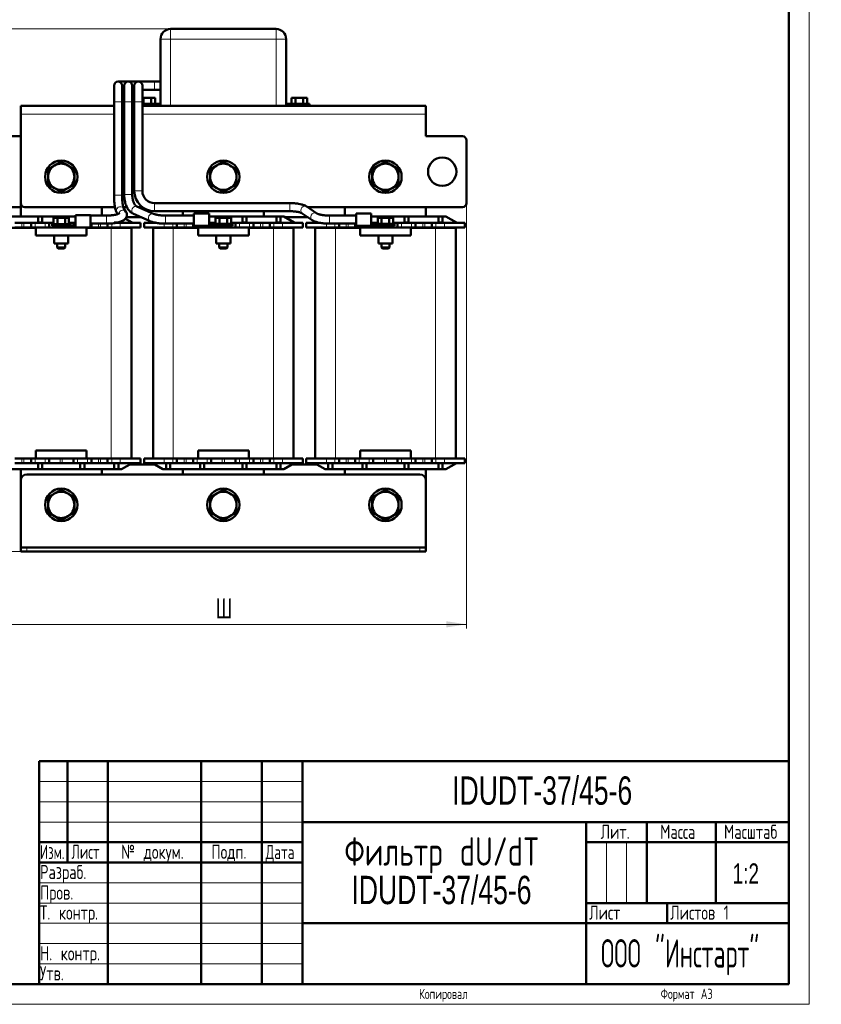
# Model space of a CAD drawing. Header units: millimetres. Extents: x 0 to 600, y 0 to 840.
# Tile 2 of 3: x 204 to 600, y 0 to 486. Entities that reach past the tile are written whole.
import ezdxf

# ---------------------------------------------------------------- set-up
doc = ezdxf.new("R2010")
doc.units = ezdxf.units.MM
doc.header["$LTSCALE"] = 2
doc.linetypes.add('SLD-Сплошная', pattern=[0])
doc.styles.add('SLDTEXTSTYLE0', font='TXT', dxfattribs={"width": 0.7})
doc.styles.add('SLDTEXTSTYLE1', font='TXT', dxfattribs={"width": 0.7, "bigfont": 'bigfont'})
doc.styles.add('SLDTEXTSTYLE2', font='TXT', dxfattribs={"width": 0.705079, "bigfont": 'bigfont'})
doc.styles.add('SLDTEXTSTYLE3', font='TXT', dxfattribs={"width": 0.648852, "bigfont": 'bigfont'})
doc.styles.add('SLDTEXTSTYLE4', font='TXT', dxfattribs={"width": 0.632021, "bigfont": 'bigfont'})
doc.styles.add('SLDTEXTSTYLE5', font='TXT', dxfattribs={"width": 0.625377, "bigfont": 'bigfont'})
doc.styles.add('SLDTEXTSTYLE6', font='TXT', dxfattribs={"width": 0.578033, "bigfont": 'bigfont'})
doc.dimstyles.new('SLDDIMSTYLE0', dxfattribs={"dimtxt": 10, "dimasz": 10, "dimexe": 0, "dimexo": 0.0625, "dimgap": 2.5, "dimtad": 2, "dimdec": 1, "dimrnd": 1e-09, "dimzin": 12, "dimdsep": 46, "dimtxsty": 'SLDTEXTSTYLE0', "dimsah": 1, "dimcen": 0.09, "dimadec": 0, "dimazin": 3, "dimtfac": 1, "dimtdec": 3, "dimtofl": 0, "dimtmove": 0, "dimatfit": 3, "dimfxl": 1, "dimfrac": 2, "dimtolj": 1, "dimtzin": 12, "dimarcsym": 0})

# ---------------------------------------------------------------- blocks, each defined once
blk = doc.blocks.new('SW_NOTE_0')
at = {"color": 0, "linetype": 'Continuous', "lineweight": 0, "char_height": 14, "attachment_point": 2}
for s, insert, style in [('Фильтр dU/dT', (52.5, 17.99), 'SLDTEXTSTYLE1'), ('IDUDT-37/45-6', (52.34, -1.01), 'SLDTEXTSTYLE0')]:
    blk.add_mtext(s, dxfattribs=dict(at, insert=insert, style=style))
blk = doc.blocks.new('_D')
at = {"color": 7, "linetype": 'SLD-Сплошная', "lineweight": 0}
for p, q in [((184.97, 395.61), (184.97, 185.63)), ((424.97, 395.61), (424.97, 185.63)), ((184.97, 187.63), (424.97, 187.63))]:
    blk.add_line(p, q, dxfattribs=at)
at = {"color": 7, "linetype": 'SLD-Сплошная', "lineweight": 18}
for points in [[(184.97, 187.63), (194.97, 186.09), (194.97, 189.17)], [(424.97, 187.63), (414.97, 189.17), (414.97, 186.09)]]:
    blk.add_solid(points, dxfattribs=at)
at = {"color": 7, "linetype": 'SLD-Сплошная', "lineweight": 18, "insert": (301.07, 200.52), "char_height": 10, "attachment_point": 1, "style": 'SLDTEXTSTYLE1'}
blk.add_mtext('Ш', dxfattribs=at)
blk = doc.blocks.new('_D_1')
at = {"color": 7, "linetype": 'SLD-Сплошная', "lineweight": 0}
for p, q in [((278.95, 481.63), (146.97, 481.63)), ((148.97, 223.63), (148.97, 481.63)), ((207.95, 223.63), (146.97, 223.63))]:
    blk.add_line(p, q, dxfattribs=at)
at = {"color": 7, "linetype": 'SLD-Сплошная', "lineweight": 18}
for points in [[(148.97, 481.63), (147.44, 471.63), (150.51, 471.63)], [(148.97, 223.63), (150.51, 233.63), (147.44, 233.63)]]:
    blk.add_solid(points, dxfattribs=at)
at = {"color": 7, "linetype": 'SLD-Сплошная', "lineweight": 18, "insert": (136.08, 349.43), "char_height": 10, "attachment_point": 1, "rotation": 90, "style": 'SLDTEXTSTYLE1'}
blk.add_mtext('В', dxfattribs=at)

msp = doc.modelspace()

# ---------------------------------------------------------------- linework, layer by layer
at = {"color": 7, "linetype": 'SLD-Сплошная', "lineweight": 18}
for p, q in [((594, 840), (594, 0)), ((214, 110), (344, 110)), ((214, 100), (344, 100)), ((214, 90), (344, 90)), ((494, 80), (494, 50)), ((504, 80), (504, 50)), ((214, 60), (344, 60)), ((214, 50), (344, 50)), ((214, 40), (344, 40)), ((214, 30), (344, 30)), ((214, 20), (344, 20)), ((0, 0), (594, 0))]:
    msp.add_line(p, q, dxfattribs=at)
at = {"color": 7, "linetype": 'SLD-Сплошная', "lineweight": 50}
for p, q in [((584, 10), (584, 830)), ((330.97, 481.63), (278.97, 481.63)), ((273.97, 476.63), (273.97, 444.63)), ((335.97, 444.63), (335.97, 476.63)), ((251.02, 453.63), (251.02, 445.63)), ((258.02, 455.63), (253.02, 455.63)), ((255.02, 445.63), (255.02, 453.63)), ((256.02, 453.63), (256.02, 445.63)), ((263.02, 455.63), (258.02, 455.63)), ((260.02, 445.63), (260.02, 453.63)), ((261.02, 453.63), (261.02, 445.63)), ((271.02, 455.63), (263.02, 455.63)), ((265.02, 445.63), (265.02, 453.63)), ((273.97, 455.63), (271.02, 455.63)), ((255.02, 451.63), (256.02, 451.63)), ((260.02, 451.63), (261.02, 451.63)), ((265.02, 451.63), (271.02, 451.63)), ((265.02, 447.63), (265.57, 447.63)), ((265.57, 444.63), (265.57, 447.63)), ((265.57, 447.63), (269.38, 447.63)), ((269.38, 444.63), (269.38, 447.63)), ((269.38, 447.63), (271.29, 447.63)), ((271.02, 451.63), (273.97, 451.63)), ((271.29, 444.63), (271.29, 447.63)), ((338.66, 444.63), (338.66, 447.63)), ((338.66, 447.63), (340.57, 447.63)), ((340.57, 444.63), (340.57, 447.63)), ((340.57, 447.63), (344.38, 447.63)), ((344.38, 444.63), (344.38, 447.63)), ((344.38, 447.63), (346.29, 447.63)), ((346.29, 444.63), (346.29, 447.63)), ((251.02, 443.63), (204.97, 443.63)), ((204.97, 443.63), (204.97, 439.63)), ((251.02, 445.63), (251.02, 399.62)), ((255.02, 399.62), (255.02, 445.63)), ((256.02, 443.63), (255.02, 443.63)), ((256.02, 445.63), (256.02, 399.89)), ((260.02, 399.89), (260.02, 445.63)), ((261.02, 443.63), (260.02, 443.63)), ((261.02, 445.63), (261.02, 401.63)), ((265.02, 401.63), (265.02, 445.63)), ((265.02, 444.63), (273.97, 444.63)), ((273.97, 443.63), (265.02, 443.63)), ((273.97, 444.63), (273.97, 443.63)), ((278.97, 443.63), (273.97, 443.63)), ((330.97, 443.63), (278.97, 443.63)), ((335.97, 443.63), (330.97, 443.63)), ((335.97, 443.63), (335.97, 444.63)), ((335.97, 444.63), (346.77, 444.63)), ((404.97, 443.63), (335.97, 443.63)), ((347.45, 444.63), (346.77, 444.63)), ((347.45, 443.63), (347.45, 444.63)), ((404.97, 439.63), (404.97, 443.63)), ((204.97, 395.63), (204.97, 439.63)), ((404.97, 439.63), (404.97, 428.63)), ((204.97, 428.63), (186.97, 428.63)), ((404.97, 428.63), (422.97, 428.63)), ((424.97, 426.63), (424.97, 395.63)), ((231.47, 412.38), (228.22, 414.26)), ((311.47, 412.38), (308.22, 414.26)), ((391.47, 412.38), (388.22, 414.26)), ((218.47, 408.63), (218.47, 404.88)), ((231.47, 408.63), (231.47, 412.38)), ((231.47, 404.88), (231.47, 408.63)), ((298.47, 408.63), (298.47, 404.88)), ((311.47, 408.63), (311.47, 412.38)), ((311.47, 404.88), (311.47, 408.63)), ((378.47, 408.63), (378.47, 404.88)), ((391.47, 408.63), (391.47, 412.38)), ((391.47, 404.88), (391.47, 408.63)), ((218.47, 404.88), (221.72, 403)), ((228.22, 403), (231.47, 404.88)), ((298.47, 404.88), (301.72, 403)), ((308.22, 403), (311.47, 404.88)), ((378.47, 404.88), (381.72, 403)), ((388.22, 403), (391.47, 404.88)), ((221.72, 403), (224.97, 401.13)), ((224.97, 401.13), (228.22, 403)), ((301.72, 403), (304.97, 401.13)), ((304.97, 401.13), (308.22, 403)), ((381.72, 403), (384.97, 401.13)), ((384.97, 401.13), (388.22, 403)), ((204.97, 395.63), (204.97, 388.98)), ((270.46, 390.36), (262.25, 393.96)), ((337.71, 395.63), (271.02, 395.63)), ((351.09, 390.55), (346.21, 393.88)), ((186.97, 393.63), (204.97, 393.63)), ((198.77, 388.98), (213.57, 388.98)), ((251.5, 393.63), (206.97, 393.63)), ((213.57, 385.98), (213.57, 388.98)), ((215.57, 388.98), (213.57, 388.98)), ((215.57, 388.98), (231.97, 388.98)), ((215.57, 388.98), (215.57, 385.98)), ((239.49, 389.65), (231.97, 389.65)), ((231.97, 389.65), (231.97, 384.25)), ((239.49, 383.63), (239.49, 389.65)), ((247.39, 389.49), (239.49, 389.49)), ((244.97, 389.49), (244.97, 393.63)), ((252.45, 390.85), (252.86, 390.21)), ((257.42, 393.63), (255.59, 393.63)), ((256.93, 391.3), (255.8, 393.04)), ((260.65, 390.3), (268.85, 386.7)), ((265.02, 393.63), (263, 393.63)), ((271.02, 391.63), (337.71, 391.63)), ((290.46, 389.49), (276.35, 389.49)), ((284.97, 391.63), (284.97, 389.49)), ((297.98, 390.5), (290.46, 390.5)), ((290.46, 390.5), (290.46, 387.49)), ((297.98, 385.1), (297.98, 390.5)), ((297.98, 388.98), (314.37, 388.98)), ((316.37, 388.98), (314.37, 388.98)), ((314.37, 385.98), (314.37, 388.98)), ((316.37, 388.98), (331.17, 388.98)), ((316.37, 388.98), (316.37, 385.98)), ((324.97, 388.98), (324.97, 391.63)), ((333.17, 388.98), (331.17, 388.98)), ((331.17, 385.98), (331.17, 388.98)), ((333.17, 388.98), (334.78, 388.98)), ((333.17, 388.98), (333.17, 385.98)), ((334.78, 388.98), (339.97, 385.98)), ((343.95, 390.57), (348.83, 387.25)), ((422.97, 393.63), (346.57, 393.63)), ((370.46, 389.49), (357.34, 389.49)), ((364.97, 393.63), (364.97, 389.49)), ((377.98, 390.5), (370.46, 390.5)), ((370.46, 390.5), (370.46, 387.49)), ((377.98, 385.1), (377.98, 390.5)), ((377.98, 388.98), (394.37, 388.98)), ((394.37, 385.98), (394.37, 388.98)), ((396.37, 388.98), (394.37, 388.98)), ((396.37, 388.98), (411.17, 388.98)), ((396.37, 388.98), (396.37, 385.98)), ((404.97, 388.98), (404.97, 393.63)), ((413.17, 388.98), (411.17, 388.98)), ((411.17, 385.98), (411.17, 388.98)), ((413.17, 388.98), (414.78, 388.98)), ((413.17, 388.98), (413.17, 385.98)), ((414.78, 388.98), (419.97, 385.98)), ((202.07, 385.88), (205.57, 385.88)), ((205.57, 385.88), (206.57, 385.88)), ((206.57, 385.88), (210.07, 385.88)), ((210.07, 385.88), (210.07, 383.63)), ((212.07, 385.88), (210.07, 385.88)), ((216.97, 385.88), (212.07, 385.88)), ((215.57, 385.98), (213.57, 385.98)), ((213.57, 385.88), (213.57, 385.98)), ((215.57, 385.98), (215.57, 385.88)), ((218.97, 385.88), (216.97, 385.88)), ((218.97, 383.63), (218.97, 385.88)), ((218.97, 385.88), (221.16, 385.88)), ((220.47, 385.29), (220.47, 384.49)), ((220.47, 385.29), (229.47, 385.29)), ((220.47, 384.49), (227.81, 384.49)), ((221.16, 385.29), (221.16, 388.29)), ((221.16, 388.29), (223.07, 388.29)), ((221.22, 383.63), (221.22, 384.49)), ((223.07, 385.29), (223.07, 388.29)), ((223.07, 388.29), (226.88, 388.29)), ((226.88, 385.29), (226.88, 388.29)), ((226.88, 388.29), (228.79, 388.29)), ((227.81, 384.49), (231.97, 384.49)), ((228.79, 385.29), (228.79, 388.29)), ((228.79, 385.88), (230.97, 385.88)), ((229.47, 384.49), (229.47, 385.29)), ((230.97, 385.88), (230.97, 384.49)), ((231.97, 385.88), (230.97, 385.88)), ((231.97, 384.25), (231.97, 383.63)), ((239.49, 385.49), (247.39, 385.49)), ((239.88, 383.63), (239.88, 385.49)), ((247.88, 385.51), (247.88, 383.63)), ((253.17, 385.98), (251.17, 385.98)), ((254.12, 385.88), (252.02, 385.88)), ((253.17, 385.88), (253.17, 385.98)), ((264.12, 385.88), (254.12, 385.88)), ((256.63, 387.92), (259.97, 385.98)), ((257.1, 388.63), (264.44, 388.63)), ((259.97, 385.98), (259.97, 385.88)), ((264.12, 383.63), (264.12, 385.88)), ((265.82, 383.63), (265.82, 385.88)), ((271.7, 385.88), (265.82, 385.88)), ((269.97, 385.98), (270.35, 386.2)), ((269.97, 385.98), (269.97, 385.88)), ((276.35, 385.49), (290.46, 385.49)), ((282.07, 383.63), (282.07, 385.49)), ((290.07, 385.49), (290.07, 383.63)), ((290.46, 387.49), (290.46, 384.48)), ((290.46, 384.48), (297.98, 384.48)), ((298.97, 385.88), (297.98, 385.88)), ((297.98, 385.34), (302.83, 385.34)), ((297.98, 384.48), (297.98, 385.1)), ((302.83, 384.48), (297.98, 384.48)), ((298.97, 385.34), (298.97, 385.88)), ((298.97, 385.88), (301.16, 385.88)), ((298.97, 383.63), (298.97, 384.48)), ((301.16, 385.34), (301.16, 388.29)), ((301.16, 388.29), (303.07, 388.29)), ((302.14, 385.29), (309.47, 385.29)), ((302.14, 384.49), (309.47, 384.49)), ((308.72, 385.34), (302.83, 385.34)), ((308.73, 384.48), (302.83, 384.48)), ((302.97, 384.48), (302.97, 383.63)), ((303.07, 385.34), (303.07, 388.29)), ((303.07, 388.29), (306.88, 388.29)), ((306.88, 385.34), (306.88, 388.29)), ((306.88, 388.29), (308.79, 388.29)), ((306.97, 383.63), (306.97, 384.48)), ((308.73, 384.48), (308.73, 384.49)), ((308.79, 385.29), (308.79, 388.29)), ((308.79, 385.88), (310.97, 385.88)), ((309.47, 384.49), (309.47, 385.29)), ((310.97, 385.88), (310.97, 383.63)), ((312.97, 385.88), (310.97, 385.88)), ((317.88, 385.88), (312.97, 385.88)), ((316.37, 385.98), (314.37, 385.98)), ((314.37, 385.88), (314.37, 385.98)), ((316.37, 385.88), (316.37, 385.98)), ((319.88, 385.88), (317.88, 385.88)), ((319.88, 383.63), (319.88, 385.88)), ((319.88, 385.88), (323.38, 385.88)), ((323.38, 385.88), (324.38, 385.88)), ((324.38, 385.88), (327.88, 385.88)), ((327.88, 385.88), (327.88, 383.63)), ((329.88, 385.88), (327.88, 385.88)), ((334.12, 385.88), (329.88, 385.88)), ((333.17, 385.98), (331.17, 385.98)), ((331.17, 385.88), (331.17, 385.98)), ((333.17, 385.88), (333.17, 385.98)), ((344.12, 385.88), (334.12, 385.88)), ((335.39, 388.63), (346.8, 388.63)), ((339.97, 385.98), (339.97, 385.88)), ((344.12, 383.63), (344.12, 385.88)), ((345.82, 383.63), (345.82, 385.88)), ((352.71, 385.88), (345.82, 385.88)), ((349.97, 385.98), (350.69, 386.4)), ((349.97, 385.98), (349.97, 385.88)), ((357.34, 385.49), (370.46, 385.49)), ((362.07, 383.63), (362.07, 385.49)), ((370.07, 385.49), (370.07, 383.63)), ((370.46, 387.49), (370.46, 384.48)), ((370.46, 384.48), (377.98, 384.48)), ((378.97, 385.88), (377.98, 385.88)), ((377.98, 385.34), (382.83, 385.34)), ((377.98, 384.48), (377.98, 385.1)), ((382.83, 384.48), (377.98, 384.48)), ((378.97, 385.34), (378.97, 385.88)), ((378.97, 385.88), (381.16, 385.88)), ((378.97, 383.63), (378.97, 384.48)), ((381.16, 385.34), (381.16, 388.29)), ((381.16, 388.29), (383.07, 388.29)), ((382.14, 385.29), (389.47, 385.29)), ((382.14, 384.49), (389.47, 384.49)), ((388.72, 385.34), (382.83, 385.34)), ((388.73, 384.48), (382.83, 384.48)), ((382.97, 384.48), (382.97, 383.63)), ((383.07, 385.34), (383.07, 388.29)), ((383.07, 388.29), (386.88, 388.29)), ((386.88, 385.34), (386.88, 388.29)), ((386.88, 388.29), (388.79, 388.29)), ((386.97, 383.63), (386.97, 384.48)), ((388.73, 384.48), (388.73, 384.49)), ((388.79, 385.29), (388.79, 388.29)), ((388.79, 385.88), (390.97, 385.88)), ((389.47, 384.49), (389.47, 385.29)), ((390.97, 385.88), (390.97, 383.63)), ((392.97, 385.88), (390.97, 385.88)), ((397.88, 385.88), (392.97, 385.88)), ((396.37, 385.98), (394.37, 385.98)), ((394.37, 385.88), (394.37, 385.98)), ((396.37, 385.88), (396.37, 385.98)), ((399.88, 385.88), (397.88, 385.88)), ((399.88, 383.63), (399.88, 385.88)), ((399.88, 385.88), (403.38, 385.88)), ((403.38, 385.88), (404.38, 385.88)), ((404.38, 385.88), (407.88, 385.88)), ((407.88, 385.88), (407.88, 383.63)), ((409.88, 385.88), (407.88, 385.88)), ((414.12, 385.88), (409.88, 385.88)), ((413.17, 385.98), (411.17, 385.98)), ((411.17, 385.88), (411.17, 385.98)), ((413.17, 385.88), (413.17, 385.98)), ((424.12, 385.88), (414.12, 385.88)), ((419.97, 385.98), (419.97, 385.88)), ((424.12, 383.63), (424.12, 385.88)), ((200.27, 383.48), (212.47, 383.48)), ((205.57, 383.63), (202.07, 383.63)), ((206.57, 383.63), (205.57, 383.63)), ((210.07, 383.63), (206.57, 383.63)), ((212.07, 383.63), (210.07, 383.63)), ((212.47, 383.63), (212.07, 383.63)), ((212.47, 383.63), (212.47, 379.63)), ((237.47, 383.63), (212.47, 383.63)), ((237.47, 379.63), (212.47, 379.63)), ((221.47, 379.63), (221.47, 375.63)), ((228.47, 375.63), (228.47, 379.63)), ((237.47, 383.63), (239.49, 383.63)), ((237.47, 383.63), (237.47, 379.63)), ((237.47, 383.48), (249.67, 383.48)), ((239.88, 383.63), (239.49, 383.63)), ((243.38, 383.63), (239.88, 383.63)), ((244.38, 383.63), (243.38, 383.63)), ((247.88, 383.63), (244.38, 383.63)), ((247.67, 383.63), (247.67, 383.48)), ((249.88, 383.63), (247.88, 383.63)), ((249.67, 383.48), (259.67, 383.48)), ((254.12, 383.63), (249.88, 383.63)), ((264.12, 383.63), (254.12, 383.63)), ((259.67, 383.48), (259.67, 269.53)), ((275.82, 383.63), (265.82, 383.63)), ((270.27, 269.53), (270.27, 383.48)), ((270.27, 383.48), (280.27, 383.48)), ((280.07, 383.63), (275.82, 383.63)), ((282.07, 383.63), (280.07, 383.63)), ((280.27, 383.48), (292.47, 383.48)), ((285.57, 383.63), (282.07, 383.63)), ((282.27, 383.63), (282.27, 383.48)), ((286.57, 383.63), (285.57, 383.63)), ((290.07, 383.63), (286.57, 383.63)), ((292.07, 383.63), (290.07, 383.63)), ((292.47, 383.63), (292.07, 383.63)), ((317.47, 383.63), (292.47, 383.63)), ((292.47, 383.63), (292.47, 379.63)), ((317.47, 379.63), (292.47, 379.63)), ((301.47, 379.63), (301.47, 375.63)), ((308.47, 375.63), (308.47, 379.63)), ((317.88, 383.63), (317.47, 383.63)), ((317.47, 383.63), (317.47, 379.63)), ((317.47, 383.48), (329.67, 383.48)), ((319.88, 383.63), (317.88, 383.63)), ((323.38, 383.63), (319.88, 383.63)), ((324.38, 383.63), (323.38, 383.63)), ((327.88, 383.63), (324.38, 383.63)), ((327.67, 383.63), (327.67, 383.48)), ((329.88, 383.63), (327.88, 383.63)), ((329.67, 383.48), (339.67, 383.48)), ((334.12, 383.63), (329.88, 383.63)), ((344.12, 383.63), (334.12, 383.63)), ((339.67, 383.48), (339.67, 269.53)), ((355.82, 383.63), (345.82, 383.63)), ((350.27, 269.53), (350.27, 383.48)), ((350.27, 383.48), (360.27, 383.48)), ((360.07, 383.63), (355.82, 383.63)), ((362.07, 383.63), (360.07, 383.63)), ((360.27, 383.48), (372.47, 383.48)), ((365.57, 383.63), (362.07, 383.63)), ((362.27, 383.63), (362.27, 383.48)), ((366.57, 383.63), (365.57, 383.63)), ((370.07, 383.63), (366.57, 383.63)), ((372.07, 383.63), (370.07, 383.63)), ((372.47, 383.63), (372.07, 383.63)), ((372.47, 383.63), (372.47, 379.63)), ((397.47, 383.63), (372.47, 383.63)), ((397.47, 379.63), (372.47, 379.63)), ((381.47, 379.63), (381.47, 375.63)), ((388.47, 375.63), (388.47, 379.63)), ((397.88, 383.63), (397.47, 383.63)), ((397.47, 383.63), (397.47, 379.63)), ((397.47, 383.48), (409.67, 383.48)), ((399.88, 383.63), (397.88, 383.63)), ((403.38, 383.63), (399.88, 383.63)), ((404.38, 383.63), (403.38, 383.63)), ((407.88, 383.63), (404.38, 383.63)), ((407.67, 383.63), (407.67, 383.48)), ((409.88, 383.63), (407.88, 383.63)), ((409.67, 383.48), (419.67, 383.48)), ((414.12, 383.63), (409.88, 383.63)), ((424.12, 383.63), (414.12, 383.63)), ((419.67, 383.48), (419.67, 269.53)), ((221.47, 375.63), (228.47, 375.63)), ((222.97, 375.63), (222.97, 373.79)), ((226.97, 373.79), (226.97, 375.63)), ((301.47, 375.63), (308.47, 375.63)), ((302.97, 375.63), (302.97, 373.79)), ((306.97, 373.79), (306.97, 375.63)), ((381.47, 375.63), (388.47, 375.63)), ((382.97, 375.63), (382.97, 373.79)), ((386.97, 373.79), (386.97, 375.63)), ((222.97, 373.79), (223.47, 373.29)), ((222.97, 373.79), (224.97, 373.79)), ((223.47, 373.29), (224.97, 373.29)), ((224.97, 373.79), (226.97, 373.79)), ((224.97, 373.29), (226.47, 373.29)), ((226.47, 373.29), (226.97, 373.79)), ((302.97, 373.79), (303.47, 373.29)), ((302.97, 373.79), (304.97, 373.79)), ((303.47, 373.29), (304.97, 373.29)), ((304.97, 373.79), (306.97, 373.79)), ((304.97, 373.29), (306.47, 373.29)), ((306.47, 373.29), (306.97, 373.79)), ((382.97, 373.79), (383.47, 373.29)), ((382.97, 373.79), (384.97, 373.79)), ((383.47, 373.29), (384.97, 373.29)), ((384.97, 373.79), (386.97, 373.79)), ((384.97, 373.29), (386.47, 373.29)), ((386.47, 373.29), (386.97, 373.79)), ((212.47, 269.53), (212.47, 273.53)), ((237.47, 273.53), (212.47, 273.53)), ((237.47, 273.53), (237.47, 269.53)), ((292.47, 269.53), (292.47, 273.53)), ((317.47, 273.53), (292.47, 273.53)), ((317.47, 273.53), (317.47, 269.53)), ((372.47, 269.53), (372.47, 273.53)), ((397.47, 273.53), (372.47, 273.53)), ((397.47, 273.53), (397.47, 269.53)), ((202.04, 269.58), (210.09, 269.58)), ((210.07, 269.58), (210.07, 267.28)), ((210.09, 269.53), (210.09, 269.58)), ((210.09, 269.53), (212.07, 269.53)), ((212.07, 269.53), (212.47, 269.53)), ((237.47, 269.53), (212.47, 269.53)), ((218.97, 269.53), (218.97, 267.28)), ((230.97, 269.53), (230.97, 267.28)), ((237.47, 269.53), (237.88, 269.53)), ((237.88, 269.53), (239.86, 269.53)), ((239.86, 269.58), (239.86, 269.53)), ((239.86, 269.58), (247.91, 269.58)), ((239.88, 269.58), (239.88, 267.28)), ((247.88, 269.58), (247.88, 267.28)), ((247.91, 269.53), (247.91, 269.58)), ((247.91, 269.53), (249.88, 269.53)), ((249.88, 269.53), (254.12, 269.53)), ((254.12, 269.53), (264.12, 269.53)), ((264.12, 267.28), (264.12, 269.53)), ((265.82, 269.53), (265.82, 267.28)), ((265.82, 269.53), (275.82, 269.53)), ((275.82, 269.53), (280.07, 269.53)), ((280.07, 269.53), (282.04, 269.53)), ((282.04, 269.53), (282.04, 269.58)), ((282.04, 269.58), (290.09, 269.58)), ((282.07, 267.28), (282.07, 269.58)), ((290.07, 269.58), (290.07, 267.28)), ((290.09, 269.53), (290.09, 269.58)), ((290.09, 269.53), (292.07, 269.53)), ((292.07, 269.53), (292.47, 269.53)), ((317.47, 269.53), (292.47, 269.53)), ((298.97, 269.53), (298.97, 267.28)), ((310.97, 269.53), (310.97, 267.28)), ((317.47, 269.53), (317.88, 269.53)), ((317.88, 269.53), (319.86, 269.53)), ((319.86, 269.58), (319.86, 269.53)), ((319.86, 269.58), (327.91, 269.58)), ((319.88, 269.58), (319.88, 267.28)), ((327.88, 269.58), (327.88, 267.28)), ((327.91, 269.53), (327.91, 269.58)), ((327.91, 269.53), (329.88, 269.53)), ((329.88, 269.53), (334.12, 269.53)), ((334.12, 269.53), (344.12, 269.53)), ((344.12, 267.28), (344.12, 269.53)), ((345.82, 269.53), (345.82, 267.28)), ((345.82, 269.53), (355.82, 269.53)), ((355.82, 269.53), (360.07, 269.53)), ((360.07, 269.53), (362.04, 269.53)), ((362.04, 269.53), (362.04, 269.58)), ((362.04, 269.58), (370.09, 269.58)), ((362.07, 267.28), (362.07, 269.58)), ((370.07, 269.58), (370.07, 267.28)), ((370.09, 269.53), (370.09, 269.58)), ((370.09, 269.53), (372.07, 269.53)), ((372.07, 269.53), (372.47, 269.53)), ((397.47, 269.53), (372.47, 269.53)), ((378.97, 269.53), (378.97, 267.28)), ((390.97, 269.53), (390.97, 267.28)), ((397.47, 269.53), (397.88, 269.53)), ((397.88, 269.53), (399.86, 269.53)), ((399.86, 269.58), (399.86, 269.53)), ((399.86, 269.58), (407.91, 269.58)), ((399.88, 269.58), (399.88, 267.28)), ((407.88, 269.58), (407.88, 267.28)), ((407.91, 269.53), (407.91, 269.58)), ((407.91, 269.53), (409.88, 269.53)), ((409.88, 269.53), (414.12, 269.53)), ((414.12, 269.53), (424.12, 269.53)), ((424.12, 267.28), (424.12, 269.53)), ((198.77, 264.18), (213.57, 264.18)), ((202.07, 267.28), (205.57, 267.28)), ((204.97, 264.18), (204.97, 258.63)), ((205.57, 267.28), (206.57, 267.28)), ((206.57, 267.28), (210.07, 267.28)), ((210.07, 267.28), (212.07, 267.28)), ((212.07, 267.28), (216.97, 267.28)), ((213.57, 267.18), (213.57, 267.28)), ((213.57, 264.18), (213.57, 267.18)), ((213.57, 267.18), (215.57, 267.18)), ((213.57, 264.18), (215.57, 264.18)), ((215.57, 267.28), (215.57, 267.18)), ((215.57, 267.18), (215.57, 264.18)), ((215.57, 264.18), (234.37, 264.18)), ((216.97, 267.28), (218.97, 267.28)), ((218.97, 267.28), (224.47, 267.28)), ((224.47, 267.28), (225.47, 267.28)), ((225.47, 267.28), (230.97, 267.28)), ((230.97, 267.28), (232.97, 267.28)), ((232.97, 267.28), (237.88, 267.28)), ((234.37, 267.28), (234.37, 267.18)), ((234.37, 264.18), (234.37, 267.18)), ((234.37, 267.18), (236.37, 267.18)), ((234.37, 264.18), (236.37, 264.18)), ((236.37, 267.18), (236.37, 267.28)), ((236.37, 267.18), (236.37, 264.18)), ((236.37, 264.18), (251.17, 264.18)), ((237.88, 267.28), (239.88, 267.28)), ((239.88, 267.28), (243.38, 267.28)), ((243.38, 267.28), (244.38, 267.28)), ((244.38, 267.28), (247.88, 267.28)), ((244.97, 261.63), (244.97, 264.18)), ((247.88, 267.28), (249.88, 267.28)), ((249.88, 267.28), (254.12, 267.28)), ((251.17, 267.28), (251.17, 267.18)), ((251.17, 267.18), (253.17, 267.18)), ((251.17, 264.18), (251.17, 267.18)), ((251.17, 264.18), (253.17, 264.18)), ((253.17, 267.18), (253.17, 267.28)), ((253.17, 267.18), (253.17, 264.18)), ((253.17, 264.18), (254.78, 264.18)), ((254.12, 267.28), (264.12, 267.28)), ((254.78, 264.18), (259.97, 267.18)), ((270.93, 266.63), (259.02, 266.63)), ((259.97, 267.18), (259.97, 267.28)), ((265.82, 267.28), (275.82, 267.28)), ((269.97, 267.18), (269.97, 267.28)), ((269.97, 267.18), (275.17, 264.18)), ((275.17, 264.18), (276.77, 264.18)), ((280.07, 267.28), (275.82, 267.28)), ((276.77, 267.18), (276.77, 267.28)), ((276.77, 267.18), (278.77, 267.18)), ((276.77, 264.18), (276.77, 267.18)), ((278.77, 264.18), (276.77, 264.18)), ((278.77, 267.28), (278.77, 267.18)), ((278.77, 267.18), (278.77, 264.18)), ((278.77, 264.18), (293.57, 264.18)), ((280.07, 267.28), (282.07, 267.28)), ((282.07, 267.28), (285.57, 267.28)), ((284.97, 264.18), (284.97, 261.63)), ((285.57, 267.28), (286.57, 267.28)), ((286.57, 267.28), (290.07, 267.28)), ((290.07, 267.28), (292.07, 267.28)), ((292.07, 267.28), (296.97, 267.28)), ((293.57, 267.18), (293.57, 267.28)), ((293.57, 267.18), (295.57, 267.18)), ((293.57, 264.18), (293.57, 267.18)), ((293.57, 264.18), (295.57, 264.18)), ((295.57, 267.28), (295.57, 267.18)), ((295.57, 267.18), (295.57, 264.18)), ((295.57, 264.18), (314.37, 264.18)), ((296.97, 267.28), (298.97, 267.28)), ((298.97, 267.28), (304.47, 267.28)), ((304.47, 267.28), (305.47, 267.28)), ((305.47, 267.28), (310.97, 267.28)), ((310.97, 267.28), (312.97, 267.28)), ((312.97, 267.28), (317.88, 267.28)), ((314.37, 267.28), (314.37, 267.18)), ((314.37, 267.18), (316.37, 267.18)), ((314.37, 264.18), (314.37, 267.18)), ((314.37, 264.18), (316.37, 264.18)), ((316.37, 267.18), (316.37, 267.28)), ((316.37, 267.18), (316.37, 264.18)), ((316.37, 264.18), (331.17, 264.18)), ((317.88, 267.28), (319.88, 267.28)), ((319.88, 267.28), (323.38, 267.28)), ((323.38, 267.28), (324.38, 267.28)), ((324.38, 267.28), (327.88, 267.28)), ((324.97, 261.63), (324.97, 264.18)), ((327.88, 267.28), (329.88, 267.28)), ((329.88, 267.28), (334.12, 267.28)), ((331.17, 267.28), (331.17, 267.18)), ((331.17, 267.18), (333.17, 267.18)), ((331.17, 264.18), (331.17, 267.18)), ((331.17, 264.18), (333.17, 264.18)), ((333.17, 267.18), (333.17, 267.28)), ((333.17, 267.18), (333.17, 264.18)), ((333.17, 264.18), (334.78, 264.18)), ((334.12, 267.28), (344.12, 267.28)), ((334.78, 264.18), (339.97, 267.18)), ((350.93, 266.63), (339.02, 266.63)), ((339.97, 267.18), (339.97, 267.28)), ((345.82, 267.28), (355.82, 267.28)), ((349.97, 267.18), (349.97, 267.28)), ((349.97, 267.18), (355.17, 264.18)), ((355.17, 264.18), (356.77, 264.18)), ((360.07, 267.28), (355.82, 267.28)), ((356.77, 267.18), (356.77, 267.28)), ((356.77, 267.18), (358.77, 267.18)), ((356.77, 264.18), (356.77, 267.18)), ((358.77, 264.18), (356.77, 264.18)), ((358.77, 267.28), (358.77, 267.18)), ((358.77, 267.18), (358.77, 264.18)), ((358.77, 264.18), (373.57, 264.18)), ((360.07, 267.28), (362.07, 267.28)), ((362.07, 267.28), (365.57, 267.28)), ((364.97, 264.18), (364.97, 261.63)), ((365.57, 267.28), (366.57, 267.28)), ((366.57, 267.28), (370.07, 267.28)), ((370.07, 267.28), (372.07, 267.28)), ((372.07, 267.28), (376.97, 267.28)), ((373.57, 267.18), (373.57, 267.28)), ((373.57, 267.18), (375.57, 267.18)), ((373.57, 264.18), (373.57, 267.18)), ((373.57, 264.18), (375.57, 264.18)), ((375.57, 267.28), (375.57, 267.18)), ((375.57, 267.18), (375.57, 264.18)), ((375.57, 264.18), (394.37, 264.18)), ((376.97, 267.28), (378.97, 267.28)), ((378.97, 267.28), (384.47, 267.28)), ((384.47, 267.28), (385.47, 267.28)), ((385.47, 267.28), (390.97, 267.28)), ((390.97, 267.28), (392.97, 267.28)), ((392.97, 267.28), (397.88, 267.28)), ((394.37, 267.28), (394.37, 267.18)), ((394.37, 267.18), (396.37, 267.18)), ((394.37, 264.18), (394.37, 267.18)), ((394.37, 264.18), (396.37, 264.18)), ((396.37, 267.18), (396.37, 267.28)), ((396.37, 267.18), (396.37, 264.18)), ((396.37, 264.18), (411.17, 264.18)), ((397.88, 267.28), (399.88, 267.28)), ((399.88, 267.28), (403.38, 267.28)), ((403.38, 267.28), (404.38, 267.28)), ((404.38, 267.28), (407.88, 267.28)), ((404.97, 258.63), (404.97, 264.18)), ((407.88, 267.28), (409.88, 267.28)), ((409.88, 267.28), (414.12, 267.28)), ((411.17, 267.28), (411.17, 267.18)), ((411.17, 264.18), (411.17, 267.18)), ((411.17, 267.18), (413.17, 267.18)), ((411.17, 264.18), (413.17, 264.18)), ((413.17, 267.18), (413.17, 267.28)), ((413.17, 267.18), (413.17, 264.18)), ((413.17, 264.18), (414.78, 264.18)), ((414.12, 267.28), (424.12, 267.28)), ((414.78, 264.18), (419.97, 267.18)), ((419.97, 267.18), (419.97, 267.28)), ((204.97, 225.63), (204.97, 258.63)), ((207.97, 261.63), (401.97, 261.63)), ((404.97, 258.63), (404.97, 225.63)), ((231.47, 250.38), (228.22, 252.26)), ((231.47, 246.63), (231.47, 250.38)), ((311.47, 250.38), (308.22, 252.26)), ((311.47, 246.63), (311.47, 250.38)), ((391.47, 250.38), (388.22, 252.26)), ((391.47, 246.63), (391.47, 250.38)), ((218.47, 246.63), (218.47, 242.88)), ((231.47, 242.88), (231.47, 246.63)), ((298.47, 246.63), (298.47, 242.88)), ((311.47, 242.88), (311.47, 246.63)), ((378.47, 246.63), (378.47, 242.88)), ((391.47, 242.88), (391.47, 246.63)), ((218.47, 242.88), (221.72, 241)), ((221.72, 241), (224.97, 239.13)), ((224.97, 239.13), (228.22, 241)), ((228.22, 241), (231.47, 242.88)), ((298.47, 242.88), (301.72, 241)), ((301.72, 241), (304.97, 239.13)), ((304.97, 239.13), (308.22, 241)), ((308.22, 241), (311.47, 242.88)), ((378.47, 242.88), (381.72, 241)), ((381.72, 241), (384.97, 239.13)), ((384.97, 239.13), (388.22, 241)), ((388.22, 241), (391.47, 242.88)), ((204.97, 225.63), (204.97, 223.63)), ((207.97, 225.63), (204.97, 225.63)), ((401.97, 225.63), (207.97, 225.63)), ((404.97, 225.63), (401.97, 225.63)), ((404.97, 225.63), (404.97, 223.63)), ((204.97, 223.63), (207.97, 223.63)), ((207.97, 223.63), (401.97, 223.63)), ((401.97, 223.63), (404.97, 223.63)), ((214, 120), (584, 120)), ((214, 120), (214, 10)), ((228, 70), (228, 120)), ((248, 120), (248, 10)), ((294, 120), (294, 10)), ((324, 120), (324, 10)), ((344, 120), (344, 10)), ((344, 90), (584, 90)), ((484, 90), (484, 10)), ((514, 90), (514, 50)), ((548, 90), (548, 50)), ((214, 80), (344, 80)), ((484, 80), (584, 80)), ((214, 70), (344, 70)), ((484, 50), (584, 50)), ((524, 50), (524, 40)), ((344, 40), (584, 40)), ((40, 10), (584, 10))]:
    msp.add_line(p, q, dxfattribs=at)
at = {"color": 8, "linetype": 'SLD-Сплошная', "lineweight": 18}
for p, q in [((278.97, 476.63), (278.97, 481.63)), ((330.97, 476.63), (330.97, 481.63)), ((278.97, 476.63), (273.97, 476.63)), ((278.97, 443.63), (278.97, 476.63)), ((278.97, 476.63), (330.97, 476.63)), ((330.97, 476.63), (330.97, 443.63)), ((335.97, 476.63), (330.97, 476.63)), ((271.02, 451.63), (271.02, 455.63)), ((253.02, 445.63), (251.02, 445.63)), ((255.02, 445.63), (253.02, 445.63)), ((258.02, 445.63), (256.02, 445.63)), ((260.02, 445.63), (258.02, 445.63)), ((263.02, 445.63), (261.02, 445.63)), ((265.02, 445.63), (263.02, 445.63)), ((346.77, 444.63), (346.77, 443.63)), ((204.97, 439.63), (251.02, 439.63)), ((255.02, 439.63), (256.02, 439.63)), ((260.02, 439.63), (261.02, 439.63)), ((265.02, 439.63), (404.97, 439.63)), ((251.02, 399.62), (253.02, 399.62)), ((253.02, 399.62), (255.02, 399.62)), ((256.02, 399.89), (258.02, 399.89)), ((258.02, 399.89), (260.02, 399.89)), ((265.02, 401.63), (261.02, 401.63)), ((271.02, 395.63), (271.02, 391.63)), ((337.71, 391.63), (337.71, 395.63)), ((247.39, 389.49), (247.39, 386.92)), ((276.35, 386.92), (276.35, 389.49)), ((357.34, 385.49), (357.34, 389.49)), ((205.57, 385.88), (205.57, 383.63)), ((206.57, 383.63), (206.57, 385.88)), ((212.07, 383.63), (212.07, 385.88)), ((216.97, 383.63), (216.97, 385.88)), ((227.12, 383.63), (227.12, 384.49)), ((243.38, 385.49), (243.38, 383.63)), ((244.38, 383.63), (244.38, 385.49)), ((247.39, 386.92), (247.39, 385.49)), ((249.88, 383.63), (249.88, 385.6)), ((254.12, 383.63), (254.12, 385.88)), ((275.82, 383.63), (275.82, 385.5)), ((276.35, 385.49), (276.35, 386.92)), ((280.07, 383.63), (280.07, 385.49)), ((285.57, 385.49), (285.57, 383.63)), ((286.57, 383.63), (286.57, 385.49)), ((292.07, 383.63), (292.07, 384.48)), ((296.97, 383.63), (296.97, 384.48)), ((302.83, 385.34), (302.83, 385.29)), ((302.83, 384.49), (302.83, 384.48)), ((312.97, 383.63), (312.97, 385.88)), ((317.88, 383.63), (317.88, 385.88)), ((323.38, 385.88), (323.38, 383.63)), ((324.38, 383.63), (324.38, 385.88)), ((329.88, 383.63), (329.88, 385.88)), ((334.12, 383.63), (334.12, 385.88)), ((355.82, 383.63), (355.82, 385.53)), ((360.07, 383.63), (360.07, 385.49)), ((365.57, 385.49), (365.57, 383.63)), ((366.57, 383.63), (366.57, 385.49)), ((372.07, 383.63), (372.07, 384.48)), ((376.97, 383.63), (376.97, 384.48)), ((382.83, 385.34), (382.83, 385.29)), ((382.83, 384.49), (382.83, 384.48)), ((392.97, 383.63), (392.97, 385.88)), ((397.88, 383.63), (397.88, 385.88)), ((403.38, 385.88), (403.38, 383.63)), ((404.38, 383.63), (404.38, 385.88)), ((409.88, 383.63), (409.88, 385.88)), ((414.12, 383.63), (414.12, 385.88)), ((249.67, 383.48), (249.67, 269.53)), ((280.27, 269.53), (280.27, 383.48)), ((329.67, 383.48), (329.67, 269.53)), ((360.27, 269.53), (360.27, 383.48)), ((409.67, 383.48), (409.67, 269.53)), ((205.57, 269.58), (205.57, 267.28)), ((206.57, 267.28), (206.57, 269.58)), ((212.07, 267.28), (212.07, 269.53)), ((216.97, 269.53), (216.97, 267.28)), ((224.47, 269.53), (224.47, 267.28)), ((225.47, 267.28), (225.47, 269.53)), ((232.97, 267.28), (232.97, 269.53)), ((237.88, 269.53), (237.88, 267.28)), ((243.38, 269.58), (243.38, 267.28)), ((244.38, 267.28), (244.38, 269.58)), ((249.88, 267.28), (249.88, 269.53)), ((254.12, 269.53), (254.12, 267.28)), ((275.82, 267.28), (275.82, 269.53)), ((280.07, 269.53), (280.07, 267.28)), ((285.57, 269.58), (285.57, 267.28)), ((286.57, 267.28), (286.57, 269.58)), ((292.07, 267.28), (292.07, 269.53)), ((296.97, 269.53), (296.97, 267.28)), ((304.47, 269.53), (304.47, 267.28)), ((305.47, 267.28), (305.47, 269.53)), ((312.97, 267.28), (312.97, 269.53)), ((317.88, 269.53), (317.88, 267.28)), ((323.38, 269.58), (323.38, 267.28)), ((324.38, 267.28), (324.38, 269.58)), ((329.88, 267.28), (329.88, 269.53)), ((334.12, 269.53), (334.12, 267.28)), ((355.82, 267.28), (355.82, 269.53)), ((360.07, 269.53), (360.07, 267.28)), ((365.57, 269.58), (365.57, 267.28)), ((366.57, 267.28), (366.57, 269.58)), ((372.07, 267.28), (372.07, 269.53)), ((376.97, 269.53), (376.97, 267.28)), ((384.47, 269.53), (384.47, 267.28)), ((385.47, 267.28), (385.47, 269.53)), ((392.97, 267.28), (392.97, 269.53)), ((397.88, 269.53), (397.88, 267.28)), ((403.38, 269.58), (403.38, 267.28)), ((404.38, 267.28), (404.38, 269.58)), ((409.88, 267.28), (409.88, 269.53)), ((414.12, 269.53), (414.12, 267.28)), ((207.97, 223.63), (207.97, 225.63)), ((401.97, 225.63), (401.97, 223.63))]:
    msp.add_line(p, q, dxfattribs=at)
at = {"color": 8, "linetype": 'SLD-Сплошная', "lineweight": 18, "flags": 128}
for points in [[(260.65, 390.3), (260.57, 390.33), (260.09, 390.76), (259.82, 391.39), (259.8, 392.13), (260.03, 392.87), (260.47, 393.5), (261.07, 393.92), (261.72, 394.07), (262.25, 393.96)], [(343.95, 390.57), (343.78, 390.71), (343.38, 391.29), (343.24, 392), (343.38, 392.75), (343.78, 393.42), (344.38, 393.91), (345.08, 394.14), (345.79, 394.08), (346.21, 393.88)], [(268.86, 386.7), (268.77, 386.74), (268.29, 387.16), (268.02, 387.79), (268, 388.53), (268.23, 389.27), (268.68, 389.9), (269.27, 390.32), (269.92, 390.47), (270.47, 390.36)], [(348.83, 387.25), (348.52, 387.53), (348.19, 388.16), (348.13, 388.9), (348.35, 389.64), (348.82, 390.26), (349.46, 390.68), (350.17, 390.83), (350.86, 390.68), (351.09, 390.55)]]:
    msp.add_lwpolyline(points, dxfattribs=at)
at = {"color": 7, "linetype": 'SLD-Сплошная', "lineweight": 50}
for centre, radius in [((224.97, 408.63), 8), ((304.97, 408.63), 8), ((384.97, 408.63), 8), ((412.97, 411.13), 7), ((224.97, 246.63), 8), ((304.97, 246.63), 8), ((384.97, 246.63), 8)]:
    msp.add_circle(centre, radius, dxfattribs=at)
for centre, radius, start, end in [((278.97, 476.63), 5, 90, 180), ((330.97, 476.63), 5, 0, 90), ((253.02, 453.63), 2, 90, 180), ((253.02, 453.63), 2, 0, 90), ((258.02, 453.63), 2, 90, 180), ((258.02, 453.63), 2, 0, 90), ((263.02, 453.63), 2, 90, 180), ((263.02, 453.63), 2, 0, 90), ((422.97, 426.63), 2, 0, 90), ((224.97, 408.63), 6.5, 120, 180), ((224.97, 408.63), 6.5, 60, 120), ((224.97, 408.63), 6.5, 0, 60), ((304.97, 408.63), 6.5, 120, 180), ((304.97, 408.63), 6.5, 60, 120), ((304.97, 408.63), 6.5, 0, 60), ((384.97, 408.63), 6.5, 120, 180), ((384.97, 408.63), 6.5, 60, 120), ((384.97, 408.63), 6.5, 0, 60), ((224.97, 408.63), 6.5, 180, 240), ((224.97, 408.63), 6.5, 300, 0), ((304.97, 408.63), 6.5, 180, 240), ((304.97, 408.63), 6.5, 300, 0), ((384.97, 408.63), 6.5, 180, 240), ((384.97, 408.63), 6.5, 300, 0), ((224.97, 408.63), 6.5, 240, 300), ((271.02, 401.63), 10, 180, 270), ((271.02, 401.63), 6, 180, 270), ((304.97, 408.63), 6.5, 240, 300), ((384.97, 408.63), 6.5, 240, 300), ((206.97, 395.63), 2, 180, 270), ((422.97, 395.63), 2, 270, 0), ((207.97, 258.63), 3, 90, 180), ((401.97, 258.63), 3, 0, 90), ((224.97, 246.63), 6.5, 60, 120), ((304.97, 246.63), 6.5, 60, 120), ((384.97, 246.63), 6.5, 60, 120), ((224.97, 246.63), 6.5, 120, 180), ((224.97, 246.63), 6.5, 0, 60), ((304.97, 246.63), 6.5, 120, 180), ((304.97, 246.63), 6.5, 0, 60), ((384.97, 246.63), 6.5, 120, 180), ((384.97, 246.63), 6.5, 0, 60), ((224.97, 246.63), 6.5, 180, 240), ((224.97, 246.63), 6.5, 300, 0), ((304.97, 246.63), 6.5, 180, 240), ((304.97, 246.63), 6.5, 300, 0), ((384.97, 246.63), 6.5, 180, 240), ((384.97, 246.63), 6.5, 300, 0), ((224.97, 246.63), 6.5, 240, 300), ((304.97, 246.63), 6.5, 240, 300), ((384.97, 246.63), 6.5, 240, 300)]:
    msp.add_arc(centre, radius, start, end, dxfattribs=at)
at = {"color": 8, "linetype": 'SLD-Сплошная', "lineweight": 18}
for centre, radius, start, end in [((254.17, 391.87), 2, 35.4812, 210.6846), ((255.36, 390.05), 2.08, 92.9696, 170.4487), ((255.38, 390.27), 1.86, 33.4975, 94.003)]:
    msp.add_arc(centre, radius, start, end, dxfattribs=at)
at = {"color": 7, "linetype": 'SLD-Сплошная', "lineweight": 50}
for points, knots in [([(221.72, 414.26), (221.18, 413.95), (220.09, 413.32), (219.02, 412.7), (218.47, 412.38)], [0, 0, 0, 0, 0.497781, 1, 1, 1, 1]), ([(224.97, 416.14), (224.44, 415.83), (223.36, 415.21), (222.27, 414.58), (221.72, 414.26)], [0, 0, 0, 0, 0.498113, 1, 1, 1, 1]), ([(228.22, 414.26), (227.68, 414.57), (226.59, 415.2), (225.52, 415.83), (224.97, 416.14)], [0, 0, 0, 0, 0.497781, 1, 1, 1, 1]), ([(301.72, 414.26), (301.18, 413.95), (300.09, 413.32), (299.02, 412.7), (298.47, 412.38)], [0, 0, 0, 0, 0.497781, 1, 1, 1, 1]), ([(304.97, 416.14), (304.44, 415.83), (303.36, 415.21), (302.27, 414.58), (301.72, 414.26)], [0, 0, 0, 0, 0.498113, 1, 1, 1, 1]), ([(308.22, 414.26), (307.68, 414.57), (306.59, 415.2), (305.52, 415.83), (304.97, 416.14)], [0, 0, 0, 0, 0.497781, 1, 1, 1, 1]), ([(381.72, 414.26), (381.18, 413.95), (380.09, 413.32), (379.02, 412.7), (378.47, 412.38)], [0, 0, 0, 0, 0.497781, 1, 1, 1, 1]), ([(384.97, 416.14), (384.44, 415.83), (383.36, 415.21), (382.27, 414.58), (381.72, 414.26)], [0, 0, 0, 0, 0.498113, 1, 1, 1, 1]), ([(388.22, 414.26), (387.68, 414.57), (386.59, 415.2), (385.52, 415.83), (384.97, 416.14)], [0, 0, 0, 0, 0.497781, 1, 1, 1, 1]), ([(218.47, 412.38), (218.47, 411.77), (218.47, 410.52), (218.47, 409.26), (218.47, 408.63)], [0, 0, 0, 0, 0.498113, 1, 1, 1, 1]), ([(298.47, 412.38), (298.47, 411.77), (298.47, 410.52), (298.47, 409.26), (298.47, 408.63)], [0, 0, 0, 0, 0.498113, 1, 1, 1, 1]), ([(378.47, 412.38), (378.47, 411.77), (378.47, 410.52), (378.47, 409.26), (378.47, 408.63)], [0, 0, 0, 0, 0.498113, 1, 1, 1, 1]), ([(251.02, 399.62), (251.03, 399.05), (251.04, 398.25), (251.09, 397.11), (251.16, 396.2), (251.26, 395.18), (251.39, 394.22), (251.55, 393.32), (251.74, 392.51), (251.98, 391.77), (252.19, 391.23), (252.41, 390.94), (252.47, 390.85)], [0, 0, 0, 0, 0.155262, 0.216328, 0.316332, 0.417046, 0.522245, 0.628898, 0.736289, 0.844649, 0.956152, 1, 1, 1, 1]), ([(255.79, 393.05), (255.79, 393.04), (255.8, 393.03), (255.72, 393.22), (255.6, 393.59), (255.46, 394.16), (255.33, 394.94), (255.21, 395.87), (255.12, 396.82), (255.07, 397.71), (255.03, 398.62), (255.02, 399.27), (255.02, 399.62)], [0, 0, 0, 0, 0.034073, 0.126131, 0.227468, 0.335778, 0.448061, 0.589824, 0.702059, 0.789695, 0.889687, 1, 1, 1, 1]), ([(256.02, 399.89), (256.04, 399.3), (256.06, 398.46), (256.23, 397.26), (256.43, 396.26), (256.75, 395.13), (257.18, 394.03), (257.73, 392.98), (258.4, 392.03), (259.19, 391.21), (259.94, 390.62), (260.47, 390.4), (260.66, 390.33)], [0, 0, 0, 0, 0.141766, 0.199544, 0.294653, 0.392181, 0.495834, 0.603077, 0.713167, 0.825088, 0.937915, 1, 1, 1, 1]), ([(262.24, 393.98), (262.19, 394), (262.07, 394.04), (261.75, 394.3), (261.35, 394.76), (260.96, 395.41), (260.62, 396.21), (260.36, 397.05), (260.18, 397.89), (260.05, 398.81), (260.03, 399.49), (260.02, 399.89)], [0, 0, 0, 0, 0.074307, 0.19643, 0.319314, 0.440689, 0.559422, 0.681093, 0.771734, 0.863468, 1, 1, 1, 1]), ([(346.19, 393.86), (346.06, 393.96), (345.66, 394.25), (344.78, 394.62), (343.58, 395), (342.24, 395.28), (341.08, 395.44), (340.05, 395.54), (338.96, 395.62), (338.17, 395.63), (337.71, 395.63)], [0, 0, 0, 0, 0.074277, 0.2126322, 0.3973592, 0.5534862, 0.6760865, 0.7678844, 0.8665946, 1, 1, 1, 1]), ([(247.39, 385.49), (247.97, 385.5), (248.78, 385.51), (249.93, 385.6), (250.87, 385.7), (251.92, 385.85), (252.93, 386.06), (253.88, 386.31), (254.75, 386.63), (255.55, 387.01), (256.25, 387.48), (256.84, 388.08), (257.25, 388.82), (257.43, 389.68), (257.33, 390.57), (257.06, 391.06), (256.92, 391.29)], [0, 0, 0, 0, 0.103735, 0.14505, 0.2128, 0.281377, 0.353444, 0.427117, 0.502119, 0.578696, 0.657185, 0.730598, 0.79737, 0.863583, 0.934476, 1, 1, 1, 1]), ([(253.65, 390.56), (253.66, 390.56), (253.66, 390.57), (253.48, 390.45), (253.09, 390.28), (252.5, 390.08), (251.72, 389.89), (250.82, 389.73), (249.9, 389.61), (249.02, 389.54), (248.19, 389.5), (247.63, 389.49), (247.39, 389.49)], [0, 0, 0, 0, 0.045122, 0.144543, 0.251731, 0.364838, 0.480445, 0.61701, 0.72309, 0.813284, 0.92138, 1, 1, 1, 1]), ([(276.35, 389.49), (275.85, 389.5), (275.14, 389.51), (274.16, 389.58), (273.37, 389.67), (272.52, 389.79), (271.74, 389.95), (271.1, 390.12), (270.67, 390.27), (270.51, 390.34), (270.47, 390.36)], [0, 0, 0, 0, 0.206523, 0.288716, 0.422222, 0.555407, 0.691893, 0.826208, 0.955404, 1, 1, 1, 1]), ([(337.71, 391.63), (338.21, 391.62), (338.91, 391.61), (339.9, 391.54), (340.69, 391.46), (341.54, 391.33), (342.31, 391.18), (342.97, 391), (343.47, 390.82), (343.82, 390.66), (343.91, 390.6), (343.95, 390.58)], [0, 0, 0, 0, 0.175375, 0.245172, 0.358543, 0.471641, 0.587543, 0.701601, 0.811312, 0.914664, 1, 1, 1, 1]), ([(357.34, 389.49), (356.83, 389.5), (356.13, 389.51), (355.14, 389.58), (354.35, 389.67), (353.5, 389.79), (352.73, 389.95), (352.08, 390.12), (351.57, 390.3), (351.23, 390.46), (351.14, 390.52), (351.1, 390.55)], [0, 0, 0, 0, 0.175403, 0.245212, 0.358601, 0.471717, 0.587637, 0.701713, 0.811442, 0.914811, 1, 1, 1, 1]), ([(268.86, 386.71), (268.97, 386.66), (269.48, 386.42), (270.49, 386.13), (271.82, 385.85), (272.98, 385.68), (274, 385.58), (275.09, 385.51), (275.89, 385.5), (276.35, 385.49)], [0, 0, 0, 0, 0.059513, 0.280164, 0.466653, 0.613095, 0.722745, 0.840651, 1, 1, 1, 1]), ([(348.85, 387.27), (348.99, 387.17), (349.38, 386.88), (350.26, 386.51), (351.47, 386.12), (352.81, 385.85), (353.97, 385.68), (354.99, 385.58), (356.08, 385.51), (356.88, 385.5), (357.34, 385.49)], [0, 0, 0, 0, 0.0742758, 0.2126312, 0.3973584, 0.5534857, 0.6760861, 0.7678841, 0.8665944, 1, 1, 1, 1]), ([(224.97, 254.14), (224.44, 253.83), (223.36, 253.21), (222.27, 252.58), (221.72, 252.26)], [0, 0, 0, 0, 0.498113, 1, 1, 1, 1]), ([(228.22, 252.26), (227.68, 252.57), (226.59, 253.2), (225.52, 253.83), (224.97, 254.14)], [0, 0, 0, 0, 0.497781, 1, 1, 1, 1]), ([(304.97, 254.14), (304.44, 253.83), (303.36, 253.21), (302.27, 252.58), (301.72, 252.26)], [0, 0, 0, 0, 0.498113, 1, 1, 1, 1]), ([(308.22, 252.26), (307.68, 252.57), (306.59, 253.2), (305.52, 253.83), (304.97, 254.14)], [0, 0, 0, 0, 0.4977806, 1, 1, 1, 1]), ([(384.97, 254.14), (384.44, 253.83), (383.36, 253.21), (382.27, 252.58), (381.72, 252.26)], [0, 0, 0, 0, 0.498113, 1, 1, 1, 1]), ([(388.22, 252.26), (387.68, 252.57), (386.59, 253.2), (385.52, 253.83), (384.97, 254.14)], [0, 0, 0, 0, 0.497781, 1, 1, 1, 1]), ([(221.72, 252.26), (221.18, 251.95), (220.09, 251.32), (219.02, 250.7), (218.47, 250.38)], [0, 0, 0, 0, 0.497781, 1, 1, 1, 1]), ([(218.47, 250.38), (218.47, 249.77), (218.47, 248.52), (218.47, 247.26), (218.47, 246.63)], [0, 0, 0, 0, 0.498113, 1, 1, 1, 1]), ([(301.72, 252.26), (301.18, 251.95), (300.09, 251.32), (299.02, 250.7), (298.47, 250.38)], [0, 0, 0, 0, 0.497781, 1, 1, 1, 1]), ([(298.47, 250.38), (298.47, 249.77), (298.47, 248.52), (298.47, 247.26), (298.47, 246.63)], [0, 0, 0, 0, 0.498113, 1, 1, 1, 1]), ([(381.72, 252.26), (381.18, 251.95), (380.09, 251.32), (379.02, 250.7), (378.47, 250.38)], [0, 0, 0, 0, 0.497781, 1, 1, 1, 1]), ([(378.47, 250.38), (378.47, 249.77), (378.47, 248.52), (378.47, 247.26), (378.47, 246.63)], [0, 0, 0, 0, 0.498113, 1, 1, 1, 1])]:
    msp.add_open_spline(points, degree=3, knots=knots, dxfattribs=at)

# ---------------------------------------------------------------- block references
at = {"color": 7, "linetype": 'Continuous', "lineweight": 0}
msp.add_blockref('SW_NOTE_0', (360.28, 64.47), dxfattribs=at)

# ---------------------------------------------------------------- texts
for s, insert, char_height, attachment_point, style in [('IDUDT-37/45-6', (462.33, 112.55), 14, 2, 'SLDTEXTSTYLE0'), ('Лит.', (498.31, 88.68), 7, 2, 'SLDTEXTSTYLE1'), ('Масса', (529.22, 88.68), 7, 2, 'SLDTEXTSTYLE1'), ('Масштаб', (565.19, 88.68), 7, 2, 'SLDTEXTSTYLE2'), ('Изм.', (220.55, 78.68), 7, 2, 'SLDTEXTSTYLE5'), ('Лист', (236.91, 78.8), 7, 2, 'SLDTEXTSTYLE4'), ('№ докум.', (269.97, 78.8), 7, 2, 'SLDTEXTSTYLE1'), ('Подп.', (307.75, 78.8), 7, 2, 'SLDTEXTSTYLE1'), ('Дата', (332.94, 78.68), 7, 2, 'SLDTEXTSTYLE3'), ('Разраб.', (214.5, 68.8), 7, 1, 'SLDTEXTSTYLE1'), ('1:2', (562.81, 69.57), 10, 2, 'SLDTEXTSTYLE0'), ('Пров.', (214.5, 58.68), 7, 1, 'SLDTEXTSTYLE1'), ('Т. контр.', (214.5, 48.8), 7, 1, 'SLDTEXTSTYLE1'), ('Лист', (485.5, 48.8), 7, 1, 'SLDTEXTSTYLE1'), ('Листов 1', (525.5, 48.8), 7, 1, 'SLDTEXTSTYLE1'), ('ООО "Инстарт"', (530.35, 32.16), 14, 2, 'SLDTEXTSTYLE6'), ('Н. контр.', (214.5, 28.68), 7, 1, 'SLDTEXTSTYLE1'), ('Утв.', (214.5, 18.8), 7, 1, 'SLDTEXTSTYLE1'), ('Копировал', (413.61, 7.65), 5, 2, 'SLDTEXTSTYLE1'), ('Формат А3', (533.62, 7.65), 5, 2, 'SLDTEXTSTYLE1')]:
    msp.add_mtext(s, dxfattribs=dict(at, insert=insert, char_height=char_height, attachment_point=attachment_point, style=style))

# ---------------------------------------------------------------- dimensions: what is measured, and where the dimension line sits
at = {"color": 7, "linetype": 'SLD-Сплошная', "lineweight": 18}
dim = msp.add_linear_dim(base=(148.97, 481.63), p1=(207.97, 223.63), p2=(278.97, 481.63), angle=90, text='В', dimstyle='SLDDIMSTYLE0', dxfattribs=at)
dim.commit()
dim.dimension.update_dxf_attribs({"geometry": '_D_1', "text_midpoint": (148.97, 352.63), "dimtype": 160})
dim = msp.add_linear_dim(base=(424.97, 187.63), p1=(184.97, 395.63), p2=(424.97, 395.63), text='Ш', dimstyle='SLDDIMSTYLE0', dxfattribs=at)
dim.commit()
dim.dimension.update_dxf_attribs({"geometry": '_D', "text_midpoint": (304.97, 187.63), "dimtype": 160})

doc.saveas('drawing.dxf')
